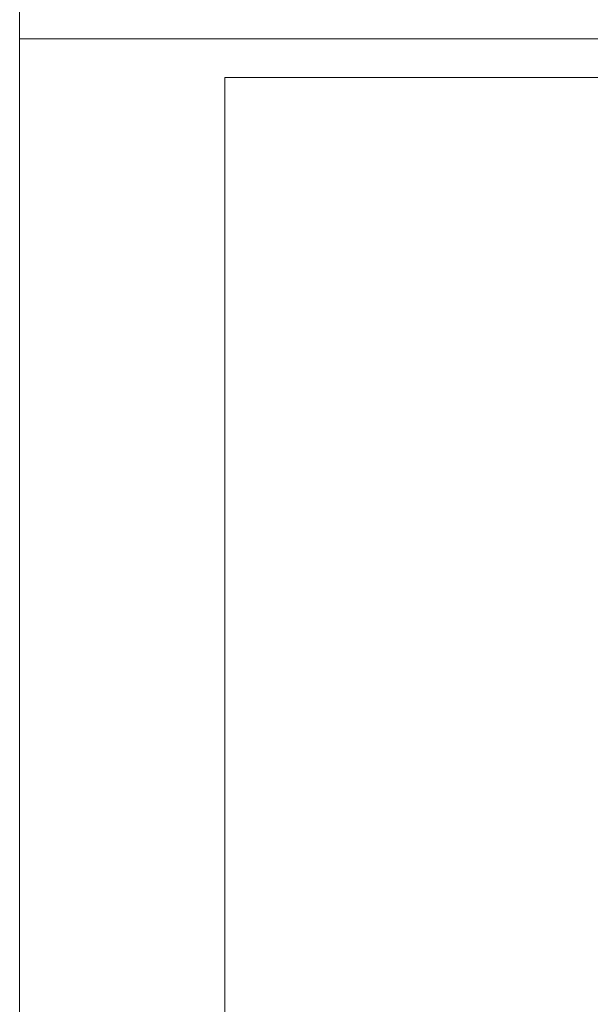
# Model space of a CAD drawing. Extents: x 4615668 to 9294084, y 5328875 to 10688993.
# Tile 7 of 67: x 4660525 to 4661416, y 5330463 to 5331997. Entities that reach past the tile are written whole.
import ezdxf

# ---------------------------------------------------------------- set-up
doc = ezdxf.new("R2010")
doc.units = 0
doc.header["$MEASUREMENT"] = 0
doc.layers.add('hatch', color=253, linetype='Continuous', lineweight=0)

msp = doc.modelspace()

# ---------------------------------------------------------------- linework, layer by layer
at = {"layer": 'hatch', "color": 252}
for points in [[(4660525.3, 5331967.4), (4664725.3, 5331967.4), (4664725.3, 5334937.4), (4660525.3, 5334937.4)], [(4660525.3, 5331967.4), (4664725.3, 5331967.4), (4664725.3, 5334937.4), (4660525.3, 5334937.4)], [(4660525.3, 5328982.4), (4664725.3, 5328982.4), (4664725.3, 5331967.4), (4660525.3, 5331967.4)], [(4660525.3, 5328982.4), (4664725.3, 5328982.4), (4664725.3, 5331967.4), (4660525.3, 5331967.4)], [(4660845.3, 5331907.4), (4664665.3, 5331907.4), (4664665.3, 5329042.4), (4660845.3, 5329042.4)]]:
    msp.add_lwpolyline(points, close=True, dxfattribs=at)

doc.saveas('drawing.dxf')
